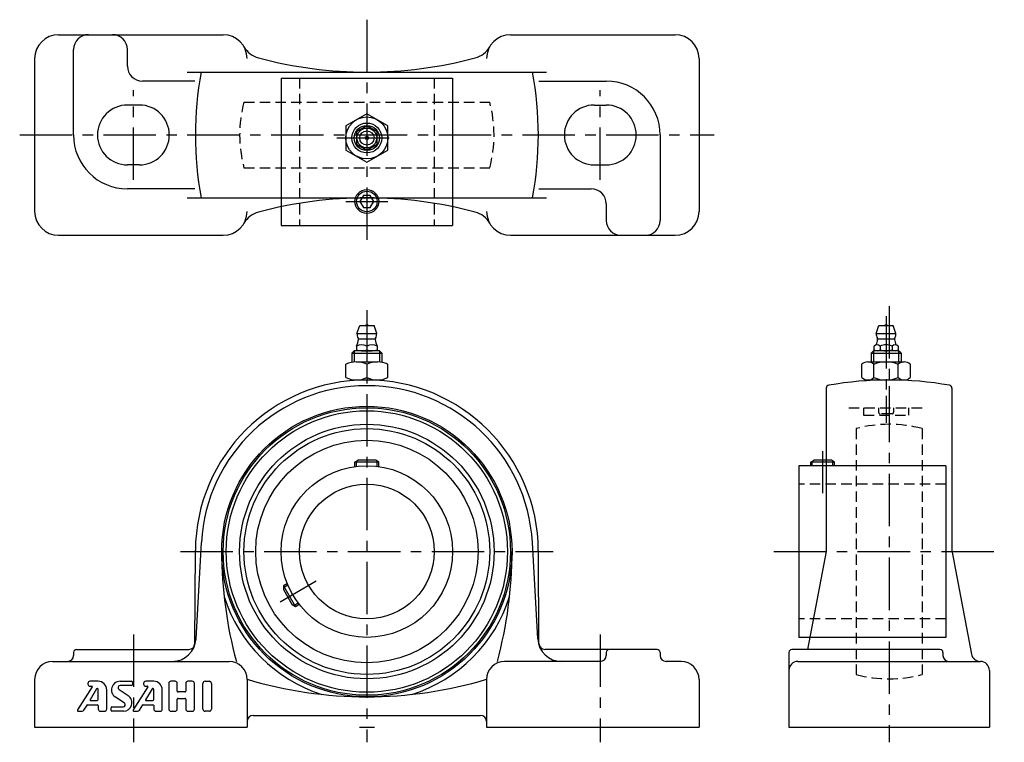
# Model space of a CAD drawing. Extents: x -116 to 213, y -5 to 236.
import ezdxf

# ---------------------------------------------------------------- set-up
doc = ezdxf.new("R2010")
doc.units = 0
doc.header["$LTSCALE"] = 14
doc.linetypes.add('CENTER', pattern=[2, 1.25, -0.25, 0.25, -0.25])
doc.linetypes.add('HIDDEN', pattern=[0.375, 0.25, -0.125])
doc.layers.get('0').update_dxf_attribs({"linetype": 'CONTINUOUS'})
for name, color, linetype in [('1', 3, 'CONTINUOUS'), ('CENTER', 1, 'CENTER'), ('HIDDEN', 3, 'HIDDEN')]:
    doc.layers.add(name, color=color, linetype=linetype)

msp = doc.modelspace()

# ---------------------------------------------------------------- linework, layer by layer
for p, q in [((-103, 231.3), (-48, 231.3)), ((48, 231.3), (103, 231.3)), ((-98, 197.8), (-98, 226.3)), ((-80, 220.8), (-80, 226.3)), ((-111, 223.3), (-111, 172.3)), ((111, 223.3), (111, 172.3)), ((-60.07, 218.8), (60.07, 218.8)), ((-57.5, 215.8), (-75, 215.8)), ((-28.65, 216.8), (-28.65, 167.6)), ((-28.65, 216.8), (28.65, 216.8)), ((28.65, 216.8), (28.65, 167.6)), ((57.5, 215.8), (80, 215.8)), ((-76, 207.8), (-80, 207.8)), ((76, 207.8), (80, 207.8)), ((-90, 197.8), (-90, 197.8)), ((-66, 197.8), (-66, 197.8)), ((66, 197.8), (66, 197.8)), ((90, 197.8), (90, 197.8)), ((98, 197.8), (98, 169.3)), ((-76, 187.8), (-80, 187.8)), ((76, 187.8), (80, 187.8)), ((-57.5, 179.8), (-80, 179.8)), ((57.5, 179.8), (75, 179.8)), ((-60.07, 176.8), (60.07, 176.8)), ((80, 174.8), (80, 169.3)), ((-28.65, 167.6), (28.65, 167.6)), ((-103, 164.3), (-48, 164.3)), ((48, 164.3), (103, 164.3)), ((-3.3, 131.5), (-2.4, 134.2)), ((-2.4, 134.2), (2.4, 134.2)), ((3.3, 131.5), (2.4, 134.2)), ((170.2, 131.5), (171.1, 134.2)), ((171.1, 134.2), (175.9, 134.2)), ((176.8, 131.5), (175.9, 134.2)), ((-3.3, 131.5), (3.3, 131.5)), ((-2.8, 129.75), (2.8, 129.75)), ((170.2, 131.5), (176.8, 131.5)), ((170.7, 129.75), (176.3, 129.75)), ((-5, 124.89), (-4.19, 125.7)), ((4.19, 125.7), (-4.19, 125.7)), ((4.19, 125.7), (-4.19, 125.7)), ((-4.19, 125.7), (-4.19, 121.97)), ((-3.5, 127.33), (-3.5, 126.07)), ((-1.75, 125.7), (1.75, 125.7)), ((0, 127.33), (0, 126.07)), ((3.5, 127.33), (3.5, 126.07)), ((5, 124.89), (4.19, 125.7)), ((4.19, 125.7), (4.19, 121.97)), ((168.5, 124.89), (169.31, 125.7)), ((177.69, 125.7), (169.31, 125.7)), ((169.31, 125.7), (169.31, 122)), ((169.46, 126.07), (169.46, 127.33)), ((176.53, 125.7), (170.47, 125.7)), ((171.48, 127.33), (171.48, 126.07)), ((175.52, 127.33), (175.52, 126.07)), ((177.54, 127.33), (177.54, 126.07)), ((178.5, 124.89), (177.69, 125.7)), ((177.69, 125.7), (177.69, 122)), ((-5, 124.89), (-5, 121.86)), ((-5, 124.89), (5, 124.89)), ((-3.51, 122), (3.51, 122)), ((5, 124.89), (5, 121.86)), ((167.42, 122), (179.57, 122)), ((168.5, 124.89), (168.5, 122)), ((168.5, 124.89), (178.5, 124.89)), ((178.5, 124.89), (178.5, 122)), ((-7.01, 116.78), (-7.01, 121.22)), ((0, 121.22), (0, 116.78)), ((7.01, 116.78), (7.01, 121.22)), ((165.4, 116.78), (165.4, 121.22)), ((165.4, 116.78), (165.4, 121.22)), ((169.45, 116.78), (169.45, 121.22)), ((177.55, 116.78), (177.55, 121.22)), ((181.6, 116.78), (181.6, 121.22)), ((-3.51, 116), (3.51, 116)), ((167.42, 116), (179.57, 116)), ((153.5, 113.25), (153.5, 58.7)), ((195.5, 113.25), (195.5, 59.05)), ((-4, 88.6), (-2.96, 89.2)), ((-3.45, 87.14), (-3.45, 88.92)), ((2.96, 89.2), (-2.96, 89.2)), ((4, 88.6), (2.96, 89.2)), ((3.45, 87.14), (3.45, 88.92)), ((148.3, 88.6), (149.34, 89.2)), ((148.85, 87.35), (148.85, 88.92)), ((155.26, 89.2), (149.34, 89.2)), ((156.3, 88.6), (155.26, 89.2)), ((155.75, 87.35), (155.75, 88.92)), ((4, 88.6), (-4, 88.6)), ((-4, 87.07), (-4, 88.6)), ((4, 87.07), (4, 88.6)), ((193.5, 87.35), (144.3, 87.35)), ((144.3, 87.35), (144.3, 30.05)), ((156.3, 88.6), (148.3, 88.6)), ((148.3, 87.35), (148.3, 88.6)), ((156.3, 87.35), (156.3, 88.6)), ((193.5, 87.35), (193.5, 30.05)), ((-57.08, 29.56), (-55.3, 61.76)), ((57.08, 29.56), (55.3, 61.76)), ((-57.49, 27.99), (-57.3, 59.05)), ((57.49, 27.99), (57.3, 59.05)), ((153.43, 58.7), (147.26, 26)), ((195.5, 59.05), (202.04, 24.44)), ((-26.57, 47.98), (-27.89, 47.21)), ((-26.36, 47.47), (-27.89, 46.58)), ((-27.89, 47.21), (-23.89, 40.29)), ((-27.89, 47.21), (-27.89, 46.01)), ((-27.89, 46.01), (-24.93, 40.89)), ((-23.89, 40.29), (-24.93, 40.89)), ((-22.91, 41.49), (-24.44, 40.6)), ((-22.57, 41.05), (-23.89, 40.29)), ((193.5, 30.05), (144.3, 30.05)), ((-98, 25), (-98, 24)), ((-97, 26), (-59.49, 26)), ((97, 26), (59.49, 26)), ((80, 25), (80, 24)), ((80, 25), (80, 24)), ((80, 25), (80, 24)), ((80, 25), (80, 24)), ((98, 25), (98, 24)), ((141, 25), (141, 0)), ((191.5, 26), (142, 26)), ((192.5, 25), (192.5, 24)), ((-105, 22), (-46, 22)), ((78, 22), (46, 22)), ((105, 22), (100, 22)), ((105, 22), (100, 22)), ((144, 22), (205, 22)), ((144, 22), (144.01, 22)), ((144, 22), (144.01, 22)), ((204.99, 22), (205, 22)), ((208, 19), (208, 0)), ((-111, 16), (-111, 0)), ((-40, 16), (-40, 0)), ((40, 16), (40, 0)), ((111, 16), (111, 0)), ((-38, 4), (38, 4)), ((-111, 0), (-40, 0)), ((40, 2), (40, 0)), ((40, 0), (111, 0)), ((141, 0), (208, 0))]:
    msp.add_line(p, q)
for points in [[(0, 204.9), (-7.01, 200.85), (-7.01, 192.75), (0, 188.7), (7.01, 192.75), (7.01, 200.85)], [(-3.5, 194.78), (0, 192.76), (3.5, 194.78), (3.5, 198.82), (0, 200.84), (-3.5, 198.82)], [(-1.15, 177.6), (-2.31, 175.6), (-1.15, 173.6), (1.15, 173.6), (2.31, 175.6), (1.15, 177.6)]]:
    msp.add_lwpolyline(points, close=True)
for centre, radius in [((0, 196.8), 7.01), ((0, 196.8), 5), ((0, 196.8), 4.19), ((0, 196.8), 3.3), ((0, 196.8), 2.4), ((0, 196.8), 0.555), ((0, 175.6), 4), ((0, 175.6), 3.45), ((0, 58.7), 48.5), ((0, 58.7), 48), ((0, 58.7), 47), ((0, 58.7), 42.5), ((0, 58.7), 41.05), ((0, 58.7), 37.15), ((0, 58.7), 28.65), ((0, 58.7), 22.5)]:
    msp.add_circle(centre, radius)
for centre, radius, start, end in [((-103, 223.3), 8, 90, 180), ((-93, 226.3), 5, 90, 180), ((-85, 226.3), 5, 0, 90), ((-48, 223.3), 8, 0, 90), ((48, 223.3), 8, 90, 180), ((103, 223.3), 8, 0, 90), ((-34.14, 231.29), 8, 209.9623, 255.0116), ((34.14, 231.29), 8, 284.9884, 330.0377), ((-75, 220.8), 5, 180, 270), ((0, 358.8), 140, 255.0116, 284.9884), ((58.7, 197.8), 116, 169.57, 190.43), ((-58.7, 197.8), 116, 349.57, 10.43), ((80, 197.8), 18, 0, 90), ((-80, 197.8), 10, 90, 180), ((-76, 197.8), 10, 0, 90), ((76, 197.8), 10, 90, 180), ((80, 197.8), 10, 0, 90), ((-80, 197.8), 18, 180, 270), ((-80, 197.8), 10, 180, 270), ((-76, 197.8), 10, 270, 0), ((76, 197.8), 10, 180, 270), ((80, 197.8), 10, 270, 0), ((75, 174.8), 5, 0, 90), ((0, 36.8), 140, 75.0116, 104.9884), ((-103, 172.3), 8, 180, 270), ((-48, 172.3), 8, 270, 0), ((-34.14, 164.31), 8, 104.9884, 150.0377), ((34.14, 164.31), 8, 29.9623, 75.0116), ((48, 172.3), 8, 180, 270), ((103, 172.3), 8, 270, 0), ((85, 169.3), 5, 180, 270), ((93, 169.3), 5, 270, 0), ((0, 132.71), 1.59, 69.555, 110.445), ((173.5, 132.71), 1.59, 69.555, 110.445), ((-8.79, 130.12), 6, 332.3723, 353.8983), ((0, 131.5), 3.3, 180, 208.0616), ((-3.62, 129.57), 0.8, 353.8983, 28.0616), ((3.62, 129.57), 0.8, 151.9384, 186.1017), ((8.79, 130.12), 6, 186.1017, 207.6277), ((0, 131.5), 3.3, 331.9384, 0), ((173.5, 131.5), 3.3, 180, 208.0616), ((164.71, 130.12), 6, 336.1715, 353.8983), ((169.88, 129.57), 0.8, 353.8983, 28.0616), ((177.12, 129.57), 0.8, 151.9384, 186.1017), ((182.29, 130.12), 6, 186.1017, 203.8285), ((173.5, 131.5), 3.3, 331.9384, 0), ((-1.75, 123.38), 4.32, 66.1022, 113.8978), ((-1.75, 130.02), 4.32, 246.1022, 293.8978), ((1.75, 123.38), 4.32, 66.1022, 113.8978), ((1.75, 130.02), 4.32, 246.1022, 293.8978), ((170.47, 126.14), 1.56, 49.7398, 130.2602), ((170.47, 127.26), 1.56, 229.7398, 310.2602), ((173.5, 122), 5.7, 69.2291, 110.7709), ((173.5, 131.4), 5.7, 249.2291, 290.7709), ((176.53, 126.14), 1.56, 49.7398, 130.2602), ((176.53, 127.26), 1.56, 229.7398, 310.2602), ((-3.51, 113.72), 8.28, 64.9424, 115.0576), ((3.51, 113.72), 8.28, 64.9424, 115.0576), ((167.42, 118.98), 3.02, 47.8966, 132.1034), ((173.5, 111.08), 10.91, 68.2132, 111.7868), ((179.57, 118.98), 3.02, 47.8966, 132.1034), ((0, 58.7), 57.3, 0.3486, 179.6514), ((-3.51, 124.28), 8.28, 244.9424, 295.0576), ((3.51, 124.28), 8.28, 244.9424, 295.0576), ((174.5, 0), 116, 79.9846, 100.0154), ((167.42, 119.02), 3.02, 227.8966, 312.1034), ((173.5, 126.91), 10.91, 248.2132, 291.7868), ((179.57, 119.02), 3.02, 227.8966, 312.1034), ((0, 58.7), 55.38, 3.1689, 176.8311), ((154.5, 113.25), 1, 100.0154, 180), ((194.5, 113.25), 1, 0, 79.9846), ((91.5, 58.7), 140, 180, 195.1972), ((-91.5, 58.7), 140, 344.8028, 0), ((0, 58.7), 50, 197.4742, 252.5258), ((0, 58.7), 50, 287.4742, 342.5258), ((-65.07, 30), 8, 270, 356.8311), ((-59.49, 28), 2, 270, 359.6514), ((65.07, 30), 8, 183.1689, 270), ((59.49, 28), 2, 180.3486, 270), ((-100, 24), 2, 270, 0), ((-97, 25), 1, 90, 180), ((78, 24), 2, 270, 0), ((78, 24), 2, 270, 0), ((78, 24), 2, 270, 0), ((78, 24), 2, 270, 0), ((81, 25), 1, 90, 180), ((81, 25), 1, 90, 180), ((81, 25), 1, 90, 180), ((81, 25), 1, 90, 180), ((97, 25), 1, 360, 90), ((100, 24), 2, 180, 270), ((142, 25), 1, 90, 180), ((191.5, 25), 1, 0, 90), ((194.5, 24), 2, 180, 270), ((204.99, 25), 3, 190.6994, 270), ((-105, 16), 6, 90, 180), ((-46, 16), 6, 0, 90), ((46, 16), 6, 90, 180), ((105, 16), 6, 0, 90), ((144, 19), 3, 90, 180), ((144, 19), 3, 90, 180), ((205, 19), 3, 0, 90), ((0, 150.2), 140, 253.3985, 270), ((0, 150.2), 140, 270, 286.6015), ((-38, 2), 2, 90, 180), ((38, 2), 2, 0, 90)]:
    msp.add_arc(centre, radius, start, end)
at = {"layer": '1'}
for p, q in [((174.5, 113.94), (174.5, 104.2)), ((-91.75, 13.5), (-96.64, 5.82)), ((-93.19, 14.67), (-93.19, 14.44)), ((-89.78, 15.38), (-92.48, 15.38)), ((-92.48, 13.72), (-91.87, 13.72)), ((-82.48, 15.38), (-78.63, 15.38)), ((-78.63, 13.95), (-82.42, 13.95)), ((-78.35, 15.09), (-78.35, 14.24)), ((-73.18, 13.5), (-78.07, 5.82)), ((-74.62, 14.67), (-74.62, 14.43)), ((-71.2, 15.38), (-73.9, 15.38)), ((-73.9, 13.72), (-73.3, 13.72)), ((-66.2, 14.67), (-66.2, 6.09)), ((-64.06, 15.38), (-65.49, 15.38)), ((-63.35, 12.09), (-63.35, 14.67)), ((-60.49, 14.67), (-60.49, 12.09)), ((-58.35, 15.38), (-59.78, 15.38)), ((-57.63, 6.09), (-57.63, 14.67)), ((-54.78, 6.09), (-54.78, 14.67)), ((-54.06, 15.38), (-52.63, 15.38)), ((-51.92, 14.67), (-51.92, 6.09)), ((-90.31, 12.83), (-92.5, 9.17)), ((-89.78, 9.24), (-89.78, 12.68)), ((-86.92, 6.09), (-86.92, 12.52)), ((-81.02, 8.12), (-84.07, 10.14)), ((-82.81, 12.64), (-79.77, 10.61)), ((-71.74, 12.83), (-73.93, 9.17)), ((-71.2, 9.24), (-71.2, 12.68)), ((-68.35, 6.09), (-68.35, 12.52)), ((-60.78, 11.81), (-63.06, 11.81)), ((-94.56, 5.7), (-93.39, 7.46)), ((-93.27, 7.52), (-90.06, 7.52)), ((-92.38, 8.95), (-90.06, 8.95)), ((-89.78, 7.24), (-89.78, 6.09)), ((-85.2, 6.81), (-81.42, 6.81)), ((-75.99, 5.7), (-74.82, 7.46)), ((-74.7, 7.52), (-71.49, 7.52)), ((-73.81, 8.95), (-71.49, 8.95)), ((-71.2, 7.24), (-71.2, 6.09)), ((-63.35, 6.09), (-63.35, 9.38)), ((-63.06, 9.67), (-60.78, 9.67)), ((-60.49, 9.38), (-60.49, 6.09)), ((-96.4, 5.38), (-95.16, 5.38)), ((-89.06, 5.38), (-87.63, 5.38)), ((-85.49, 5.67), (-85.49, 6.52)), ((-81.36, 5.38), (-85.2, 5.38)), ((-77.83, 5.38), (-76.59, 5.38)), ((-70.49, 5.38), (-69.06, 5.38)), ((-65.49, 5.38), (-64.06, 5.38)), ((-59.78, 5.38), (-58.35, 5.38)), ((-52.63, 5.38), (-54.06, 5.38))]:
    msp.add_line(p, q, dxfattribs=at)
for centre, radius, start, end in [((-92.48, 14.67), 0.714, 90, 180), ((-92.48, 14.43), 0.714, 180, 270), ((-91.87, 13.58), 0.143, 327.5288, 90), ((-89.78, 12.52), 2.86, 0, 90), ((-82.48, 12.52), 2.86, 90, 236.3099), ((-82.42, 13.24), 0.714, 90, 236.3099), ((-78.63, 15.09), 0.286, 0, 90), ((-78.63, 14.24), 0.286, 270, 0), ((-73.9, 14.67), 0.714, 90, 180), ((-73.9, 14.43), 0.714, 180, 270), ((-73.3, 13.58), 0.143, 327.5288, 90), ((-71.2, 12.52), 2.86, 0, 90), ((-65.49, 14.67), 0.714, 90, 180), ((-64.06, 14.67), 0.714, 0, 90), ((-59.78, 14.67), 0.714, 90, 180), ((-58.35, 14.67), 0.714, 0, 90), ((-54.06, 14.67), 0.714, 90, 180), ((-52.63, 14.67), 0.714, 0, 90), ((-90.06, 12.68), 0.286, 0, 149.0362), ((-81.36, 8.24), 2.86, 270, 56.3099), ((-71.49, 12.68), 0.286, 0, 149.0362), ((-63.06, 12.09), 0.286, 180, 270), ((-60.78, 12.09), 0.286, 270, 0), ((-93.27, 7.38), 0.143, 90, 146.3099), ((-92.38, 9.09), 0.143, 149.0362, 270), ((-90.06, 9.24), 0.286, 270, 0), ((-90.06, 7.24), 0.286, 0, 90), ((-85.2, 6.52), 0.286, 90, 180), ((-81.42, 7.52), 0.714, 270, 56.3099), ((-74.7, 7.38), 0.143, 90, 146.3099), ((-73.81, 9.09), 0.143, 149.0362, 270), ((-71.49, 9.24), 0.286, 270, 0), ((-71.49, 7.24), 0.286, 0, 90), ((-63.06, 9.38), 0.286, 90, 180), ((-60.78, 9.38), 0.286, 0, 90), ((-96.4, 5.67), 0.286, 147.5288, 270), ((-95.16, 6.09), 0.714, 270, 326.3099), ((-89.06, 6.09), 0.714, 180, 270), ((-87.63, 6.09), 0.714, 270, 0), ((-85.2, 5.67), 0.286, 180, 270), ((-77.83, 5.67), 0.286, 147.5288, 270), ((-76.59, 6.09), 0.714, 270, 326.3099), ((-70.49, 6.09), 0.714, 180, 270), ((-69.06, 6.09), 0.714, 270, 0), ((-65.49, 6.09), 0.714, 180, 270), ((-64.06, 6.09), 0.714, 270, 0), ((-59.78, 6.09), 0.714, 180, 270), ((-58.35, 6.09), 0.714, 270, 0), ((-54.06, 6.09), 0.714, 180, 270), ((-52.63, 6.09), 0.714, 270, 0)]:
    msp.add_arc(centre, radius, start, end, dxfattribs=at)
at = {"layer": 'CENTER'}
for p, q in [((0, 236.3), (0, 159.3)), ((-78, 182.8), (-78, 212.8)), ((78, 182.8), (78, 212.8)), ((-116, 197.8), (116, 197.8)), ((-10.01, 196.8), (10.01, 196.8)), ((-7, 175.6), (7, 175.6)), ((0, 139.3), (0, -5)), ((174.5, 140.67), (174.5, -5)), ((173.5, 137.3), (173.5, 103.64)), ((173.5, 110.71), (173.5, 101.7)), ((152.3, 92.2), (152.3, 78.2)), ((-62.3, 58.7), (62.3, 58.7)), ((136, 58.7), (213, 58.7)), ((-29.01, 41.95), (-16.89, 48.95)), ((-78, 31), (-78, -5)), ((78, 31), (78, -5)), ((-2.5, 0), (2.5, 0))]:
    msp.add_line(p, q, dxfattribs=at)
at = {"layer": 'HIDDEN'}
for p, q in [((-22.5, 216.8), (-22.5, 167.6)), ((22.5, 216.8), (22.5, 167.6)), ((-41.05, 208.8), (41.05, 208.8)), ((-41.05, 186.8), (41.05, 186.8)), ((161, 106.7), (186, 106.7)), ((166, 106.7), (166, 104.2)), ((171, 106.7), (171, 105.2)), ((176, 106.7), (176, 105.2)), ((181, 106.7), (181, 104.2)), ((166, 104.2), (181, 104.2)), ((175.5, 104.7), (171.5, 104.7)), ((163.5, 99.75), (163.5, 17.65)), ((185.5, 99.75), (185.5, 17.65)), ((193.5, 81.2), (144.3, 81.2)), ((193.5, 36.2), (144.3, 36.2))]:
    msp.add_line(p, q, dxfattribs=at)
for centre, radius, start, end in [((0, 197.8), 42.5, 164.9997, 195.0003), ((0, 197.8), 42.5, 344.9997, 15.0003), ((171.5, 105.2), 0.5, 180, 270), ((175.5, 105.2), 0.5, 270, 0), ((174.5, 58.7), 42.5, 74.9997, 105.0003), ((174.5, 58.7), 42.5, 254.9997, 285.0003)]:
    msp.add_arc(centre, radius, start, end, dxfattribs=at)

doc.saveas('drawing.dxf')
